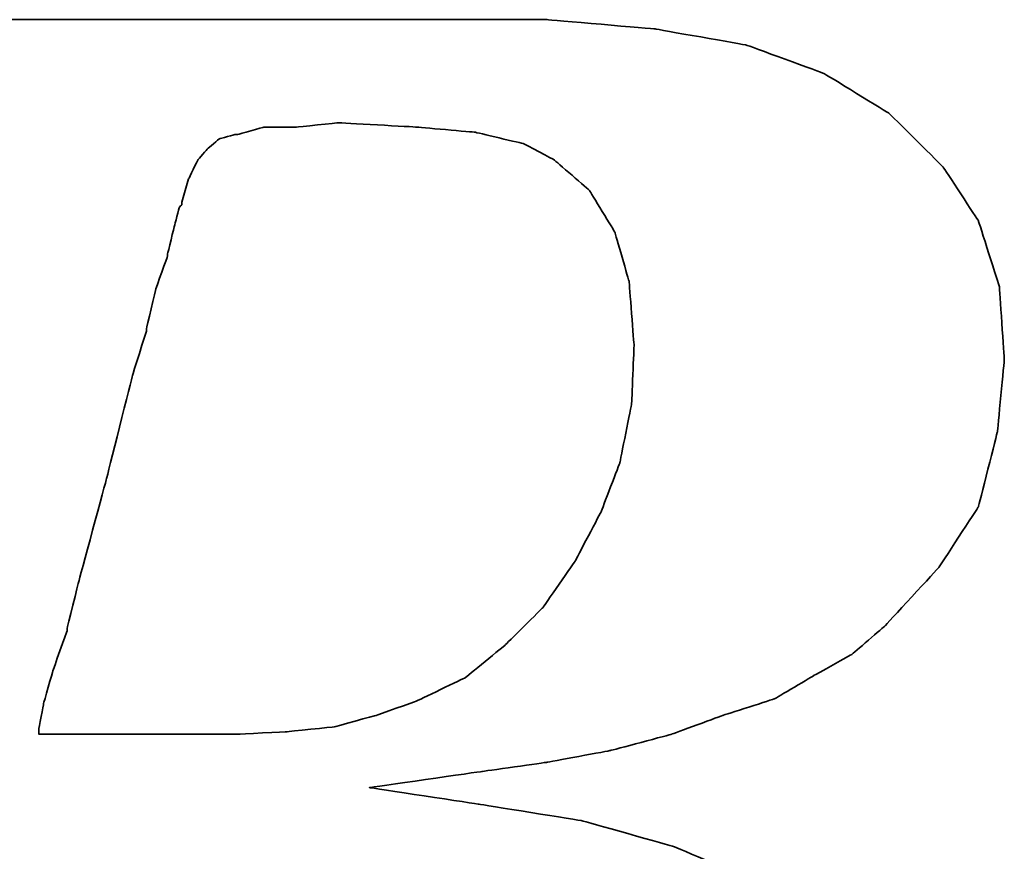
# Model space of a CAD drawing. Header units: millimetres. Extents: x 860 to 1264, y 477 to 609.
# Tile 28 of 49: x 1162.54 to 1164.12, y 518.15 to 519.48. Entities that reach past the tile are written whole.
import ezdxf

# ---------------------------------------------------------------- set-up
doc = ezdxf.new("R2010")
doc.units = ezdxf.units.MM
doc.layers.add('DIM', color=4, linetype='CONTINUOUS')
doc.layers.add('layer 1', color=7, linetype='CONTINUOUS')

# ---------------------------------------------------------------- blocks, each defined once
blk = doc.blocks.new('TBI MOTION logo(完整正式版)')
at = {"layer": 'layer 1', "color": 22, "lineweight": 35}
for points, knots in [([(-64.65375, -6.86375), (-64.65375, -6.86375), (-64.84375, -7.29625), (-64.84375, -7.29625), (-64.84375, -7.29625), (-64.84375, -7.29625), (-64.86875, -7.34375), (-64.86875, -7.34375), (-64.86875, -7.34375), (-64.86875, -7.34375), (-64.86875, -7.36875), (-64.86875, -7.36875), (-64.86875, -7.36875), (-64.86875, -7.36875), (-65.15375, -7.65375), (-65.15375, -7.65375), (-65.15375, -7.65375), (-65.15375, -7.65375), (-65.17875, -7.65375), (-65.17875, -7.65375), (-65.17875, -7.65375), (-65.17875, -7.65375), (-65.20375, -7.67875), (-65.20375, -7.67875), (-65.20375, -7.67875), (-65.20375, -7.67875), (-65.58875, -7.87125), (-65.58875, -7.87125), (-65.58875, -7.87125), (-65.58875, -7.87125), (-65.63375, -7.87125), (-65.63375, -7.87125), (-65.63375, -7.87125), (-65.63375, -7.87125), (-65.65875, -7.89375), (-65.65875, -7.89375), (-65.65875, -7.89375), (-65.65875, -7.89375), (-66.09375, -7.94375), (-66.09375, -7.94375), (-66.09375, -7.94375), (-66.09375, -7.94375), (-66.11375, -7.94375), (-66.11375, -7.94375), (-66.11375, -7.94375), (-66.11375, -7.94375), (-66.16375, -7.94375), (-66.16375, -7.94375), (-66.16375, -7.94375), (-66.16375, -7.94375), (-66.30875, -7.94375), (-66.30875, -7.94375), (-66.30875, -7.94375), (-66.30875, -7.94375), (-66.69375, -7.94375), (-66.69375, -7.94375), (-66.69375, -7.94375), (-66.69375, -7.94375), (-67.07375, -7.94375), (-67.07375, -7.94375), (-67.07375, -7.94375), (-67.07375, -7.94375), (-67.12375, -7.94375), (-67.12375, -7.94375), (-67.12375, -7.94375), (-67.12375, -7.94375), (-67.12375, -7.96625), (-67.12375, -7.96625), (-67.12375, -7.96625), (-67.12375, -7.96625), (-67.14875, -7.99125), (-67.14875, -7.99125), (-67.14875, -7.99125), (-67.14875, -7.99125), (-67.24375, -8.34875), (-67.24375, -8.34875), (-67.24375, -8.34875), (-67.24375, -8.34875), (-67.31375, -8.68625), (-67.31375, -8.68625), (-67.31375, -8.68625), (-67.31375, -8.68625), (-67.26875, -8.68625), (-67.26875, -8.68625), (-67.26875, -8.68625), (-67.26875, -8.68625), (-67.07375, -8.68625), (-67.07375, -8.68625), (-67.07375, -8.68625), (-67.07375, -8.68625), (-66.54875, -8.68625), (-66.54875, -8.68625), (-66.54875, -8.68625), (-66.54875, -8.68625), (-65.82625, -8.68625), (-65.82625, -8.68625), (-65.82625, -8.68625), (-65.82625, -8.68625), (-65.01375, -8.68625), (-65.01375, -8.68625), (-65.01375, -8.68625), (-65.01375, -8.68625), (-64.05375, -8.68625), (-64.05375, -8.68625), (-64.05375, -8.68625), (-64.05375, -8.68625), (-62.08375, -8.68625), (-62.08375, -8.68625), (-62.08375, -8.68625), (-62.08375, -8.68625), (-60.06875, -8.68625), (-60.06875, -8.68625), (-60.06875, -8.68625), (-60.06875, -8.68625), (-59.10875, -8.68625), (-59.10875, -8.68625), (-59.10875, -8.68625), (-59.10875, -8.68625), (-58.29375, -8.68625), (-58.29375, -8.68625), (-58.29375, -8.68625), (-58.29375, -8.68625), (-57.57375, -8.68625), (-57.57375, -8.68625), (-57.57375, -8.68625), (-57.57375, -8.68625), (-57.04875, -8.68625), (-57.04875, -8.68625), (-57.04875, -8.68625), (-57.04875, -8.68625), (-56.85375, -8.68625), (-56.85375, -8.68625), (-56.85375, -8.68625), (-56.85375, -8.68625), (-56.70875, -8.68625), (-56.70875, -8.68625), (-56.70875, -8.68625), (-56.70875, -8.68625), (-56.61375, -8.68625), (-56.61375, -8.68625), (-56.61375, -8.68625), (-56.61375, -8.68625), (-56.56875, -8.68625), (-56.56875, -8.68625), (-56.56875, -8.68625), (-56.56875, -8.68625), (-55.65375, -8.63875), (-55.65375, -8.63875), (-55.65375, -8.63875), (-55.65375, -8.63875), (-54.76875, -8.51875), (-54.76875, -8.51875), (-54.76875, -8.51875), (-54.76875, -8.51875), (-53.90375, -8.30375), (-53.90375, -8.30375), (-53.90375, -8.30375), (-53.90375, -8.30375), (-53.08875, -8.03875), (-53.08875, -8.03875), (-53.08875, -8.03875), (-53.08875, -8.03875), (-52.34375, -7.65375), (-52.34375, -7.65375), (-52.34375, -7.65375), (-52.34375, -7.65375), (-51.69875, -7.29625), (-51.69875, -7.29625), (-51.69875, -7.29625), (-51.69875, -7.29625), (-51.21875, -6.91125), (-51.21875, -6.91125), (-51.21875, -6.91125), (-51.21875, -6.91125), (-50.83375, -6.50375), (-50.83375, -6.50375), (-50.83375, -6.50375), (-50.83375, -6.50375), (-50.44875, -5.94875), (-50.44875, -5.94875), (-50.44875, -5.94875), (-50.44875, -5.94875), (-50.13875, -5.30375), (-50.13875, -5.30375), (-50.13875, -5.30375), (-50.13875, -5.30375), (-49.99375, -4.65375), (-49.99375, -4.65375), (-49.99375, -4.65375), (-49.99375, -4.65375), (-49.92375, -3.98375), (-49.92375, -3.98375), (-49.92375, -3.98375), (-49.92375, -3.98375), (-49.99375, -3.19374), (-49.99375, -3.19374), (-49.99375, -3.19374), (-49.99375, -3.19374), (-50.23374, -2.44874), (-50.23374, -2.44874), (-50.23374, -2.44874), (-50.23374, -2.44874), (-50.59375, -1.87374), (-50.59375, -1.87374), (-50.59375, -1.87374), (-50.59375, -1.87374), (-51.09875, -1.31874), (-51.09875, -1.31874), (-51.09875, -1.31874), (-51.09875, -1.31874), (-51.74375, -0.81875), (-51.74375, -0.81875), (-51.74375, -0.81875), (-51.74375, -0.81875), (-52.53875, -0.48125), (-52.53875, -0.48125), (-52.53875, -0.48125), (-52.53875, -0.48125), (-53.47375, -0.21875), (-53.47375, -0.21875), (-53.47375, -0.21875), (-53.47375, -0.21875), (-54.52875, -0.04874), (-54.52875, -0.04874), (-54.52875, -0.04874), (-54.52875, -0.04874), (-55.65375, 0.12125), (-55.65375, 0.12125), (-55.65375, 0.12125), (-55.65375, 0.12125), (-54.50375, 0.28624), (-54.50375, 0.28624), (-54.50375, 0.28624), (-54.50375, 0.28624), (-53.83375, 0.38124), (-53.83375, 0.38124), (-53.83375, 0.38124), (-53.83375, 0.38124), (-53.18375, 0.50125), (-53.18375, 0.50125), (-53.18375, 0.50125), (-53.18375, 0.50125), (-52.55875, 0.66874), (-52.55875, 0.66874), (-52.55875, 0.66874), (-52.55875, 0.66874), (-52.03375, 0.86124), (-52.03375, 0.86124), (-52.03375, 0.86124), (-52.03375, 0.86124), (-51.50374, 1.03124), (-51.50374, 1.03124), (-51.50374, 1.03124), (-51.50374, 1.03124), (-51.09875, 1.27125), (-51.09875, 1.27125), (-51.09875, 1.27125), (-51.09875, 1.27125), (-50.71375, 1.48624), (-50.71375, 1.48624), (-50.71375, 1.48624), (-50.71375, 1.48624), (-50.37625, 1.77625), (-50.37625, 1.77625), (-50.37625, 1.77625), (-50.37625, 1.77625), (-49.82375, 2.37625), (-49.82375, 2.37625), (-49.82375, 2.37625), (-49.82375, 2.37625), (-49.41875, 2.99625), (-49.41875, 2.99625), (-49.41875, 2.99625), (-49.41875, 2.99625), (-49.22375, 3.76625), (-49.22375, 3.76625), (-49.22375, 3.76625), (-49.22375, 3.76625), (-49.15375, 4.50874), (-49.15375, 4.50874), (-49.15375, 4.50874), (-49.15375, 4.50874), (-49.20375, 5.25125), (-49.20375, 5.25125), (-49.20375, 5.25125), (-49.20375, 5.25125), (-49.41875, 5.92625), (-49.41875, 5.92625), (-49.41875, 5.92625), (-49.41875, 5.92625), (-49.77875, 6.47625), (-49.77875, 6.47625), (-49.77875, 6.47625), (-49.77875, 6.47625), (-50.33125, 7.02624), (-50.33125, 7.02624), (-50.33125, 7.02624), (-50.33125, 7.02624), (-51.00125, 7.43625), (-51.00125, 7.43625), (-51.00125, 7.43625), (-51.00125, 7.43625), (-51.79375, 7.72625), (-51.79375, 7.72625), (-51.79375, 7.72625), (-51.79375, 7.72625), (-52.72875, 7.89124), (-52.72875, 7.89124), (-52.72875, 7.89124), (-52.72875, 7.89124), (-53.83375, 7.98625), (-53.83375, 7.98625), (-53.83375, 7.98625), (-53.83375, 7.98625), (-53.92875, 7.98625), (-53.92875, 7.98625), (-53.92875, 7.98625), (-53.92875, 7.98625), (-54.26375, 7.98625), (-54.26375, 7.98625), (-54.26375, 7.98625), (-54.26375, 7.98625), (-54.74375, 7.98625), (-54.74375, 7.98625), (-54.74375, 7.98625), (-54.74375, 7.98625), (-55.36875, 7.98625), (-55.36875, 7.98625), (-55.36875, 7.98625), (-55.36875, 7.98625), (-56.13375, 7.98625), (-56.13375, 7.98625), (-56.13375, 7.98625), (-56.13375, 7.98625), (-56.94875, 7.98625), (-56.94875, 7.98625), (-56.94875, 7.98625), (-56.94875, 7.98625), (-58.77625, 7.98625), (-58.77625, 7.98625), (-58.77625, 7.98625), (-58.77625, 7.98625), (-60.59875, 7.98625), (-60.59875, 7.98625), (-60.59875, 7.98625), (-60.59875, 7.98625), (-61.41375, 7.98625), (-61.41375, 7.98625), (-61.41375, 7.98625), (-61.41375, 7.98625), (-62.17875, 7.98625), (-62.17875, 7.98625), (-62.17875, 7.98625), (-62.17875, 7.98625), (-62.80375, 7.98625), (-62.80375, 7.98625), (-62.80375, 7.98625), (-62.80375, 7.98625), (-63.30625, 7.98625), (-63.30625, 7.98625), (-63.30625, 7.98625), (-63.30625, 7.98625), (-63.57375, 7.98625), (-63.57375, 7.98625), (-63.57375, 7.98625), (-63.57375, 7.98625), (-63.57375, 7.96375), (-63.57375, 7.96375), (-63.57375, 7.96375), (-63.57375, 7.96375), (-63.59875, 7.94125), (-63.59875, 7.94125), (-63.59875, 7.94125), (-63.59875, 7.94125), (-63.69375, 7.55625), (-63.69375, 7.55625), (-63.69375, 7.55625), (-63.69375, 7.55625), (-63.76375, 7.24624), (-63.76375, 7.24624), (-63.76375, 7.24624), (-63.76375, 7.24624), (-63.23875, 7.24624), (-63.23875, 7.24624), (-63.23875, 7.24624), (-63.23875, 7.24624), (-62.75875, 7.24624), (-62.75875, 7.24624), (-62.75875, 7.24624), (-62.75875, 7.24624), (-62.61125, 7.24624), (-62.61125, 7.24624), (-62.61125, 7.24624), (-62.61125, 7.24624), (-62.56625, 7.24624), (-62.56625, 7.24624), (-62.56625, 7.24624), (-62.56625, 7.24624), (-62.22875, 7.24624), (-62.22875, 7.24624), (-62.22875, 7.24624), (-62.22875, 7.24624), (-62.20375, 7.24624), (-62.20375, 7.24624), (-62.20375, 7.24624), (-62.20375, 7.24624), (-62.17875, 7.21875), (-62.17875, 7.21875), (-62.17875, 7.21875), (-62.17875, 7.21875), (-61.96375, 7.17125), (-61.96375, 7.17125), (-61.96375, 7.17125), (-61.96375, 7.17125), (-61.72375, 7.12624), (-61.72375, 7.12624), (-61.72375, 7.12624), (-61.72375, 7.12624), (-61.70375, 7.12624), (-61.70375, 7.12624), (-61.70375, 7.12624), (-61.70375, 7.12624), (-61.55875, 7.07624), (-61.55875, 7.07624), (-61.55875, 7.07624), (-61.55875, 7.07624), (-61.50875, 7.07624), (-61.50875, 7.07624), (-61.50875, 7.07624), (-61.50875, 7.07624), (-61.48375, 7.02624), (-61.48375, 7.02624), (-61.48375, 7.02624), (-61.48375, 7.02624), (-61.31875, 6.83375), (-61.31875, 6.83375), (-61.31875, 6.83375), (-61.31875, 6.83375), (-61.29375, 6.81125), (-61.29375, 6.81125), (-61.29375, 6.81125), (-61.29375, 6.81125), (-61.29375, 6.78625), (-61.29375, 6.78625), (-61.29375, 6.78625), (-61.29375, 6.78625), (-61.19875, 6.50124), (-61.19875, 6.50124), (-61.19875, 6.50124), (-61.19875, 6.50124), (-61.17375, 6.45124), (-61.17375, 6.45124), (-61.17375, 6.45124), (-61.17375, 6.45124), (-61.19875, 6.40625), (-61.19875, 6.40625), (-61.19875, 6.40625), (-61.19875, 6.40625), (-61.26875, 5.99624), (-61.26875, 5.99624), (-61.26875, 5.99624), (-61.26875, 5.99624), (-61.26875, 5.85125), (-61.26875, 5.85125), (-61.26875, 5.85125), (-61.26875, 5.85125), (-61.26875, 5.82625), (-61.26875, 5.82625), (-61.26875, 5.82625), (-61.26875, 5.82625), (-61.29375, 5.80625), (-61.29375, 5.80625), (-61.29375, 5.80625), (-61.29375, 5.80625), (-61.34125, 5.66125), (-61.34125, 5.66125), (-61.34125, 5.66125), (-61.34125, 5.66125), (-61.41375, 5.44625), (-61.41375, 5.44625), (-61.41375, 5.44625), (-61.41375, 5.44625), (-61.48375, 5.15625), (-61.48375, 5.15625), (-61.48375, 5.15625), (-61.48375, 5.15625), (-61.58375, 4.82124), (-61.58375, 4.82124), (-61.58375, 4.82124), (-61.58375, 4.82124), (-61.79875, 4.00375), (-61.79875, 4.00375), (-61.79875, 4.00375), (-61.79875, 4.00375), (-62.05875, 2.99625), (-62.05875, 2.99625), (-62.05875, 2.99625), (-62.05875, 2.99625), (-62.34875, 1.91625), (-62.34875, 1.91625), (-62.34875, 1.91625), (-62.34875, 1.91625), (-62.97375, -0.41124), (-62.97375, -0.41124), (-62.97375, -0.41124), (-62.97375, -0.41124), (-63.59875, -2.75875), (-63.59875, -2.75875), (-63.59875, -2.75875), (-63.59875, -2.75875), (-63.88375, -3.86374), (-63.88375, -3.86374), (-63.88375, -3.86374), (-63.88375, -3.86374), (-64.14875, -4.82374), (-64.14875, -4.82374), (-64.14875, -4.82374), (-64.14875, -4.82374), (-64.36375, -5.64125), (-64.36375, -5.64125), (-64.36375, -5.64125), (-64.36375, -5.64125), (-64.43625, -5.97625), (-64.43625, -5.97625), (-64.43625, -5.97625), (-64.43625, -5.97625), (-64.50875, -6.28625), (-64.50875, -6.28625), (-64.50875, -6.28625), (-64.50875, -6.28625), (-64.50875, -6.30875), (-64.50875, -6.30875), (-64.50875, -6.30875), (-64.50875, -6.30875), (-64.57875, -6.50375), (-64.57875, -6.50375), (-64.57875, -6.50375), (-64.57875, -6.50375), (-64.62875, -6.69625), (-64.62875, -6.69625), (-64.62875, -6.69625), (-64.62875, -6.69625), (-64.62875, -6.76875), (-64.62875, -6.76875), (-64.62875, -6.76875), (-64.62875, -6.76875), (-64.62875, -6.81375), (-64.62875, -6.81375), (-64.62875, -6.81375), (-64.62875, -6.81375), (-64.62875, -6.83875), (-64.62875, -6.83875), (-64.62875, -6.83875), (-64.62875, -6.83875), (-64.65375, -6.86375), (-64.65375, -6.86375)], [0, 0, 0, 0, 0.00719424, 0.00719424, 0.00719424, 0.00719425, 0.01438849, 0.01438849, 0.01438849, 0.0143885, 0.02158273, 0.02158273, 0.02158273, 0.02158274, 0.02877698, 0.02877698, 0.02877698, 0.02877699, 0.03597122, 0.03597122, 0.03597122, 0.03597123, 0.04316547, 0.04316547, 0.04316547, 0.04316548, 0.05035971, 0.05035971, 0.05035971, 0.05035972, 0.05755396, 0.05755396, 0.05755396, 0.05755397, 0.0647482, 0.0647482, 0.0647482, 0.06474821, 0.07194245, 0.07194245, 0.07194245, 0.07194246, 0.07913669, 0.07913669, 0.07913669, 0.0791367, 0.08633094, 0.08633094, 0.08633094, 0.08633095, 0.09352518, 0.09352518, 0.09352518, 0.09352519, 0.10071942, 0.10071942, 0.10071942, 0.10071943, 0.10791367, 0.10791367, 0.10791367, 0.10791368, 0.11510791, 0.11510791, 0.11510791, 0.11510792, 0.12230216, 0.12230216, 0.12230216, 0.12230217, 0.1294964, 0.1294964, 0.1294964, 0.12949641, 0.13669065, 0.13669065, 0.13669065, 0.13669066, 0.14388489, 0.14388489, 0.14388489, 0.1438849, 0.15107914, 0.15107914, 0.15107914, 0.15107915, 0.15827338, 0.15827338, 0.15827338, 0.15827339, 0.16546763, 0.16546763, 0.16546763, 0.16546764, 0.17266187, 0.17266187, 0.17266187, 0.17266188, 0.17985612, 0.17985612, 0.17985612, 0.17985613, 0.18705036, 0.18705036, 0.18705036, 0.18705037, 0.1942446, 0.1942446, 0.1942446, 0.19424461, 0.20143885, 0.20143885, 0.20143885, 0.20143886, 0.20863309, 0.20863309, 0.20863309, 0.2086331, 0.21582734, 0.21582734, 0.21582734, 0.21582735, 0.22302158, 0.22302158, 0.22302158, 0.22302159, 0.23021583, 0.23021583, 0.23021583, 0.23021584, 0.23741007, 0.23741007, 0.23741007, 0.23741008, 0.24460432, 0.24460432, 0.24460432, 0.24460433, 0.25179856, 0.25179856, 0.25179856, 0.25179857, 0.25899281, 0.25899281, 0.25899281, 0.25899282, 0.26618705, 0.26618705, 0.26618705, 0.26618706, 0.27338129, 0.27338129, 0.27338129, 0.2733813, 0.28057554, 0.28057554, 0.28057554, 0.28057555, 0.28776978, 0.28776978, 0.28776978, 0.28776979, 0.29496403, 0.29496403, 0.29496403, 0.29496404, 0.30215827, 0.30215827, 0.30215827, 0.30215828, 0.30935252, 0.30935252, 0.30935252, 0.30935253, 0.31654676, 0.31654676, 0.31654676, 0.31654677, 0.32374101, 0.32374101, 0.32374101, 0.32374102, 0.33093525, 0.33093525, 0.33093525, 0.33093526, 0.3381295, 0.3381295, 0.3381295, 0.33812951, 0.34532374, 0.34532374, 0.34532374, 0.34532375, 0.35251799, 0.35251799, 0.35251799, 0.352518, 0.35971223, 0.35971223, 0.35971223, 0.35971224, 0.36690647, 0.36690647, 0.36690647, 0.36690648, 0.37410072, 0.37410072, 0.37410072, 0.37410073, 0.38129496, 0.38129496, 0.38129496, 0.38129497, 0.38848921, 0.38848921, 0.38848921, 0.38848922, 0.39568345, 0.39568345, 0.39568345, 0.39568346, 0.4028777, 0.4028777, 0.4028777, 0.40287771, 0.41007194, 0.41007194, 0.41007194, 0.41007195, 0.41726619, 0.41726619, 0.41726619, 0.4172662, 0.42446043, 0.42446043, 0.42446043, 0.42446044, 0.43165468, 0.43165468, 0.43165468, 0.43165469, 0.43884892, 0.43884892, 0.43884892, 0.43884893, 0.44604317, 0.44604317, 0.44604317, 0.44604318, 0.45323741, 0.45323741, 0.45323741, 0.45323742, 0.46043165, 0.46043165, 0.46043165, 0.46043166, 0.4676259, 0.4676259, 0.4676259, 0.46762591, 0.47482014, 0.47482014, 0.47482014, 0.47482015, 0.48201439, 0.48201439, 0.48201439, 0.4820144, 0.48920863, 0.48920863, 0.48920863, 0.48920864, 0.49640288, 0.49640288, 0.49640288, 0.49640289, 0.50359712, 0.50359712, 0.50359712, 0.50359713, 0.51079137, 0.51079137, 0.51079137, 0.51079138, 0.51798561, 0.51798561, 0.51798561, 0.51798562, 0.52517986, 0.52517986, 0.52517986, 0.52517987, 0.5323741, 0.5323741, 0.5323741, 0.53237411, 0.53956835, 0.53956835, 0.53956835, 0.53956836, 0.54676259, 0.54676259, 0.54676259, 0.5467626, 0.55395683, 0.55395683, 0.55395683, 0.55395684, 0.56115108, 0.56115108, 0.56115108, 0.56115109, 0.56834532, 0.56834532, 0.56834532, 0.56834533, 0.57553957, 0.57553957, 0.57553957, 0.57553958, 0.58273381, 0.58273381, 0.58273381, 0.58273382, 0.58992806, 0.58992806, 0.58992806, 0.58992807, 0.5971223, 0.5971223, 0.5971223, 0.59712231, 0.60431655, 0.60431655, 0.60431655, 0.60431656, 0.61151079, 0.61151079, 0.61151079, 0.6115108, 0.61870504, 0.61870504, 0.61870504, 0.61870505, 0.62589928, 0.62589928, 0.62589928, 0.62589929, 0.63309353, 0.63309353, 0.63309353, 0.63309354, 0.64028777, 0.64028777, 0.64028777, 0.64028778, 0.64748201, 0.64748201, 0.64748201, 0.64748202, 0.65467626, 0.65467626, 0.65467626, 0.65467627, 0.6618705, 0.6618705, 0.6618705, 0.66187051, 0.66906475, 0.66906475, 0.66906475, 0.66906476, 0.67625899, 0.67625899, 0.67625899, 0.676259, 0.68345324, 0.68345324, 0.68345324, 0.68345325, 0.69064748, 0.69064748, 0.69064748, 0.69064749, 0.69784173, 0.69784173, 0.69784173, 0.69784174, 0.70503597, 0.70503597, 0.70503597, 0.70503598, 0.71223022, 0.71223022, 0.71223022, 0.71223023, 0.71942446, 0.71942446, 0.71942446, 0.71942447, 0.72661871, 0.72661871, 0.72661871, 0.72661872, 0.73381295, 0.73381295, 0.73381295, 0.73381296, 0.74100719, 0.74100719, 0.74100719, 0.7410072, 0.74820144, 0.74820144, 0.74820144, 0.74820145, 0.75539568, 0.75539568, 0.75539568, 0.75539569, 0.76258993, 0.76258993, 0.76258993, 0.76258994, 0.76978417, 0.76978417, 0.76978417, 0.76978418, 0.77697842, 0.77697842, 0.77697842, 0.77697843, 0.78417266, 0.78417266, 0.78417266, 0.78417267, 0.79136691, 0.79136691, 0.79136691, 0.79136692, 0.79856115, 0.79856115, 0.79856115, 0.79856116, 0.8057554, 0.8057554, 0.8057554, 0.80575541, 0.81294964, 0.81294964, 0.81294964, 0.81294965, 0.82014388, 0.82014388, 0.82014388, 0.82014389, 0.82733813, 0.82733813, 0.82733813, 0.82733814, 0.83453237, 0.83453237, 0.83453237, 0.83453238, 0.84172662, 0.84172662, 0.84172662, 0.84172663, 0.84892086, 0.84892086, 0.84892086, 0.84892087, 0.85611511, 0.85611511, 0.85611511, 0.85611512, 0.86330935, 0.86330935, 0.86330935, 0.86330936, 0.8705036, 0.8705036, 0.8705036, 0.87050361, 0.87769784, 0.87769784, 0.87769784, 0.87769785, 0.88489209, 0.88489209, 0.88489209, 0.8848921, 0.89208633, 0.89208633, 0.89208633, 0.89208634, 0.89928058, 0.89928058, 0.89928058, 0.89928059, 0.90647482, 0.90647482, 0.90647482, 0.90647483, 0.91366906, 0.91366906, 0.91366906, 0.91366907, 0.92086331, 0.92086331, 0.92086331, 0.92086332, 0.92805755, 0.92805755, 0.92805755, 0.92805756, 0.9352518, 0.9352518, 0.9352518, 0.93525181, 0.94244604, 0.94244604, 0.94244604, 0.94244605, 0.94964029, 0.94964029, 0.94964029, 0.9496403, 0.95683453, 0.95683453, 0.95683453, 0.95683454, 0.96402878, 0.96402878, 0.96402878, 0.96402879, 0.97122302, 0.97122302, 0.97122302, 0.97122303, 0.97841727, 0.97841727, 0.97841727, 0.97841728, 0.98561151, 0.98561151, 0.98561151, 0.98561152, 0.99280576, 0.99280576, 0.99280576, 0.99280577, 1, 1, 1, 1]), ([(-57.50375, 6.35625), (-57.50375, 6.35625), (-57.57375, 6.11625), (-57.57375, 6.11625), (-57.57375, 6.11625), (-57.57375, 6.11625), (-57.57375, 6.09125), (-57.57375, 6.09125), (-57.57375, 6.09125), (-57.57375, 6.09125), (-57.59875, 6.06625), (-57.59875, 6.06625), (-57.59875, 6.06625), (-57.59875, 6.06625), (-57.64875, 5.87625), (-57.64875, 5.87625), (-57.64875, 5.87625), (-57.64875, 5.87625), (-57.71875, 5.58875), (-57.71875, 5.58875), (-57.71875, 5.58875), (-57.71875, 5.58875), (-57.71875, 5.56625), (-57.71875, 5.56625), (-57.71875, 5.56625), (-57.71875, 5.56625), (-57.83875, 5.23125), (-57.83875, 5.23125), (-57.83875, 5.23125), (-57.83875, 5.23125), (-57.93625, 4.82124), (-57.93625, 4.82124), (-57.93625, 4.82124), (-57.93625, 4.82124), (-57.93625, 4.79624), (-57.93625, 4.79624), (-57.93625, 4.79624), (-57.93625, 4.79624), (-58.07875, 4.34125), (-58.07875, 4.34125), (-58.07875, 4.34125), (-58.07875, 4.34125), (-58.34375, 3.28625), (-58.34375, 3.28625), (-58.34375, 3.28625), (-58.34375, 3.28625), (-58.62875, 2.23124), (-58.62875, 2.23124), (-58.62875, 2.23124), (-58.62875, 2.23124), (-58.74875, 1.75125), (-58.74875, 1.75125), (-58.74875, 1.75125), (-58.74875, 1.75125), (-58.74875, 1.72625), (-58.74875, 1.72625), (-58.74875, 1.72625), (-58.74875, 1.72625), (-58.89375, 1.31625), (-58.89375, 1.31625), (-58.89375, 1.31625), (-58.89375, 1.31625), (-58.98875, 0.98124), (-58.98875, 0.98124), (-58.98875, 0.98124), (-58.98875, 0.98124), (-59.03875, 0.71625), (-59.03875, 0.71625), (-59.03875, 0.71625), (-59.03875, 0.71625), (-59.03875, 0.66874), (-59.03875, 0.66874), (-59.03875, 0.66874), (-59.03875, 0.66874), (-58.91875, 0.66874), (-58.91875, 0.66874), (-58.91875, 0.66874), (-58.91875, 0.66874), (-58.53375, 0.66874), (-58.53375, 0.66874), (-58.53375, 0.66874), (-58.53375, 0.66874), (-58.10375, 0.66874), (-58.10375, 0.66874), (-58.10375, 0.66874), (-58.10375, 0.66874), (-57.66875, 0.66874), (-57.66875, 0.66874), (-57.66875, 0.66874), (-57.66875, 0.66874), (-57.33375, 0.66874), (-57.33375, 0.66874), (-57.33375, 0.66874), (-57.33375, 0.66874), (-57.09375, 0.66874), (-57.09375, 0.66874), (-57.09375, 0.66874), (-57.09375, 0.66874), (-56.99875, 0.66874), (-56.99875, 0.66874), (-56.99875, 0.66874), (-56.99875, 0.66874), (-56.49375, 0.69374), (-56.49375, 0.69374), (-56.49375, 0.69374), (-56.49375, 0.69374), (-56.01375, 0.74374), (-56.01375, 0.74374), (-56.01375, 0.74374), (-56.01375, 0.74374), (-55.58375, 0.86124), (-55.58375, 0.86124), (-55.58375, 0.86124), (-55.58375, 0.86124), (-55.17375, 1.00624), (-55.17375, 1.00624), (-55.17375, 1.00624), (-55.17375, 1.00624), (-54.67375, 1.24625), (-54.67375, 1.24625), (-54.67375, 1.24625), (-54.67375, 1.24625), (-54.26375, 1.58124), (-54.26375, 1.58124), (-54.26375, 1.58124), (-54.26375, 1.58124), (-53.87875, 1.96374), (-53.87875, 1.96374), (-53.87875, 1.96374), (-53.87875, 1.96374), (-53.54375, 2.44625), (-53.54375, 2.44625), (-53.54375, 2.44625), (-53.54375, 2.44625), (-53.27875, 2.95125), (-53.27875, 2.95125), (-53.27875, 2.95125), (-53.27875, 2.95125), (-53.08875, 3.45124), (-53.08875, 3.45124), (-53.08875, 3.45124), (-53.08875, 3.45124), (-52.96875, 4.05124), (-52.96875, 4.05124), (-52.96875, 4.05124), (-52.96875, 4.05124), (-52.94375, 4.65125), (-52.94375, 4.65125), (-52.94375, 4.65125), (-52.94375, 4.65125), (-52.99375, 5.30125), (-52.99375, 5.30125), (-52.99375, 5.30125), (-52.99375, 5.30125), (-53.13875, 5.80625), (-53.13875, 5.80625), (-53.13875, 5.80625), (-53.13875, 5.80625), (-53.39875, 6.23625), (-53.39875, 6.23625), (-53.39875, 6.23625), (-53.39875, 6.23625), (-53.75875, 6.54875), (-53.75875, 6.54875), (-53.75875, 6.54875), (-53.75875, 6.54875), (-54.07375, 6.71625), (-54.07375, 6.71625), (-54.07375, 6.71625), (-54.07375, 6.71625), (-54.57375, 6.83375), (-54.57375, 6.83375), (-54.57375, 6.83375), (-54.57375, 6.83375), (-55.17375, 6.88625), (-55.17375, 6.88625), (-55.17375, 6.88625), (-55.17375, 6.88625), (-55.96875, 6.93125), (-55.96875, 6.93125), (-55.96875, 6.93125), (-55.96875, 6.93125), (-56.39875, 6.88625), (-56.39875, 6.88625), (-56.39875, 6.88625), (-56.39875, 6.88625), (-56.42125, 6.88625), (-56.42125, 6.88625), (-56.42125, 6.88625), (-56.42125, 6.88625), (-56.73375, 6.88625), (-56.73375, 6.88625), (-56.73375, 6.88625), (-56.73375, 6.88625), (-56.99875, 6.81125), (-56.99875, 6.81125), (-56.99875, 6.81125), (-56.99875, 6.81125), (-57.02375, 6.81125), (-57.02375, 6.81125), (-57.02375, 6.81125), (-57.02375, 6.81125), (-57.18875, 6.76625), (-57.18875, 6.76625), (-57.18875, 6.76625), (-57.18875, 6.76625), (-57.30875, 6.66625), (-57.30875, 6.66625), (-57.30875, 6.66625), (-57.30875, 6.66625), (-57.40875, 6.54875), (-57.40875, 6.54875), (-57.40875, 6.54875), (-57.40875, 6.54875), (-57.50375, 6.35625), (-57.50375, 6.35625)], [0, 0, 0, 0, 0.01851852, 0.01851852, 0.01851852, 0.01851853, 0.03703704, 0.03703704, 0.03703704, 0.03703705, 0.05555556, 0.05555556, 0.05555556, 0.05555557, 0.07407407, 0.07407407, 0.07407407, 0.07407408, 0.09259259, 0.09259259, 0.09259259, 0.0925926, 0.11111111, 0.11111111, 0.11111111, 0.11111112, 0.12962963, 0.12962963, 0.12962963, 0.12962964, 0.14814815, 0.14814815, 0.14814815, 0.14814816, 0.16666667, 0.16666667, 0.16666667, 0.16666668, 0.18518519, 0.18518519, 0.18518519, 0.1851852, 0.2037037, 0.2037037, 0.2037037, 0.20370371, 0.22222222, 0.22222222, 0.22222222, 0.22222223, 0.24074074, 0.24074074, 0.24074074, 0.24074075, 0.25925926, 0.25925926, 0.25925926, 0.25925927, 0.27777778, 0.27777778, 0.27777778, 0.27777779, 0.2962963, 0.2962963, 0.2962963, 0.29629631, 0.31481481, 0.31481481, 0.31481481, 0.31481482, 0.33333333, 0.33333333, 0.33333333, 0.33333334, 0.35185185, 0.35185185, 0.35185185, 0.35185186, 0.37037037, 0.37037037, 0.37037037, 0.37037038, 0.38888889, 0.38888889, 0.38888889, 0.3888889, 0.40740741, 0.40740741, 0.40740741, 0.40740742, 0.42592593, 0.42592593, 0.42592593, 0.42592594, 0.44444444, 0.44444444, 0.44444444, 0.44444445, 0.46296296, 0.46296296, 0.46296296, 0.46296297, 0.48148148, 0.48148148, 0.48148148, 0.48148149, 0.5, 0.5, 0.5, 0.50000001, 0.51851852, 0.51851852, 0.51851852, 0.51851853, 0.53703704, 0.53703704, 0.53703704, 0.53703705, 0.55555556, 0.55555556, 0.55555556, 0.55555557, 0.57407407, 0.57407407, 0.57407407, 0.57407408, 0.59259259, 0.59259259, 0.59259259, 0.5925926, 0.61111111, 0.61111111, 0.61111111, 0.61111112, 0.62962963, 0.62962963, 0.62962963, 0.62962964, 0.64814815, 0.64814815, 0.64814815, 0.64814816, 0.66666667, 0.66666667, 0.66666667, 0.66666668, 0.68518519, 0.68518519, 0.68518519, 0.6851852, 0.7037037, 0.7037037, 0.7037037, 0.70370371, 0.72222222, 0.72222222, 0.72222222, 0.72222223, 0.74074074, 0.74074074, 0.74074074, 0.74074075, 0.75925926, 0.75925926, 0.75925926, 0.75925927, 0.77777778, 0.77777778, 0.77777778, 0.77777779, 0.7962963, 0.7962963, 0.7962963, 0.79629631, 0.81481481, 0.81481481, 0.81481481, 0.81481482, 0.83333333, 0.83333333, 0.83333333, 0.83333334, 0.85185185, 0.85185185, 0.85185185, 0.85185186, 0.87037037, 0.87037037, 0.87037037, 0.87037038, 0.88888889, 0.88888889, 0.88888889, 0.8888889, 0.90740741, 0.90740741, 0.90740741, 0.90740742, 0.92592593, 0.92592593, 0.92592593, 0.92592594, 0.94444444, 0.94444444, 0.94444444, 0.94444445, 0.96296296, 0.96296296, 0.96296296, 0.96296297, 0.98148148, 0.98148148, 0.98148148, 0.98148149, 1, 1, 1, 1])]:
    blk.add_open_spline(points, degree=3, knots=knots, dxfattribs=at)

msp = doc.modelspace()

# ---------------------------------------------------------------- block references
at = {"layer": 'DIM', "color": 7, "xscale": 0.1563722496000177, "yscale": 0.1563722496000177, "zscale": 0.1563722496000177}
msp.add_blockref('TBI MOTION logo(完整正式版)', (1171.8048, 518.2302), dxfattribs=at)

doc.saveas('drawing.dxf')
